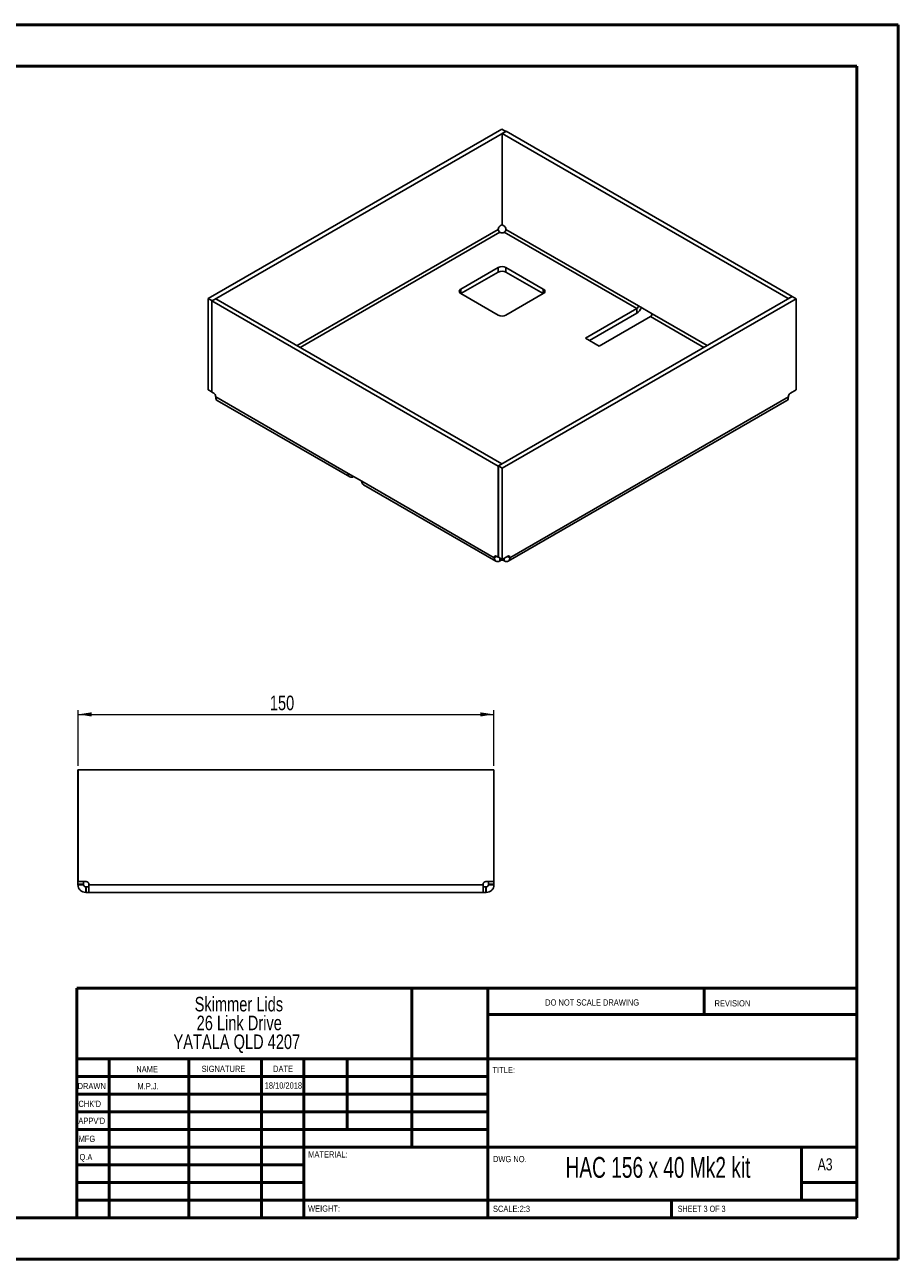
# Paper-space layout 'Sheet3' of a CAD drawing. Header units: millimetres. Extents: x 0 to 420, y 0 to 297.
# Tile 2 of 2: x 210 to 420, y 0 to 297. Entities that reach past the tile are written whole.
import ezdxf

# ---------------------------------------------------------------- set-up
doc = ezdxf.new("R2010")
doc.units = ezdxf.units.MM
doc.styles.add('SLDTEXTSTYLE0', font='TXT', dxfattribs={"width": 0.6875})
doc.styles.add('SLDTEXTSTYLE1', font='TXT', dxfattribs={"width": 0.75})
doc.dimstyles.new('SLDDIMSTYLE0', dxfattribs={"dimtxt": 3.5, "dimasz": 3.302, "dimexe": 0, "dimexo": 0.0625, "dimgap": 0.875, "dimtad": 1, "dimlfac": 1.5, "dimrnd": 1e-09, "dimzin": 12, "dimdsep": 46, "dimtxsty": 'SLDTEXTSTYLE1', "dimsah": 1, "dimcen": 0.09, "dimadec": 0, "dimazin": 3, "dimtfac": 1, "dimtofl": 0, "dimtmove": 0, "dimatfit": 3, "dimfxl": 0, "dimfrac": 2, "dimtolj": 1, "dimtzin": 12, "dimarcsym": 0})

# ---------------------------------------------------------------- blocks, each defined once
blk = doc.blocks.new('SW_NOTE_0_2')
at = {"color": 0, "linetype": 'Continuous', "lineweight": 0, "char_height": 3.5, "attachment_point": 2, "style": 'SLDTEXTSTYLE1'}
for s, insert in [('Skimmer Lids', (13.89, 4.51)), ('26 Link Drive', (13.98, -0.01)), ('YATALA QLD 4207', (13.4, -4.54))]:
    blk.add_mtext(s, dxfattribs=dict(at, insert=insert))
blk = doc.blocks.new('_D_9')
at = {"color": 7, "linetype": 'Continuous', "lineweight": 0}
for p, q in [((223.19, 118.96), (223.19, 132.3)), ((223.19, 131.3), (323.19, 131.3)), ((323.19, 118.96), (323.19, 132.3))]:
    blk.add_line(p, q, dxfattribs=at)
at = {"color": 7, "linetype": 'Continuous', "lineweight": 18}
for points in [[(223.19, 131.3), (226.49, 130.79), (226.49, 131.8)], [(323.19, 131.3), (319.89, 131.8), (319.89, 130.79)]]:
    blk.add_solid(points, dxfattribs=at)
at = {"color": 7, "linetype": 'Continuous', "lineweight": 18, "insert": (269.31, 135.81), "char_height": 3.5, "attachment_point": 1, "style": 'SLDTEXTSTYLE1'}
blk.add_mtext('150', dxfattribs=at)

psp = doc.layouts.new('Sheet3')

# ---------------------------------------------------------------- linework, layer by layer
at = {"color": 7, "linetype": 'Continuous', "lineweight": 50}
for p, q in [((0.3793, 297.2148), (420.3793, 297.2148)), ((420.3793, 0.2148), (420.3793, 297.2148)), ((10.3793, 287.2148), (410.3793, 287.2148)), ((410.3793, 287.2148), (410.3793, 10.2148)), ((222.8788, 65.4648), (410.0788, 65.4648)), ((222.8788, 65.4648), (222.8788, 10.2148)), ((303.4788, 65.4648), (303.4788, 27.2148)), ((321.6788, 65.4648), (321.6788, 10.2148)), ((373.6788, 59.0898), (373.6788, 65.4648)), ((410.0788, 59.0898), (321.6788, 59.0898)), ((410.0788, 48.4648), (222.8788, 48.4648)), ((230.6788, 48.4648), (230.6788, 10.2148)), ((249.8698, 48.4648), (249.8698, 10.2148)), ((267.2778, 48.4648), (267.2778, 10.2148)), ((277.4788, 10.2148), (277.4788, 48.4648)), ((287.8788, 31.4648), (287.8788, 48.4648)), ((321.6788, 44.2148), (222.8788, 44.2148)), ((321.6788, 39.9648), (222.8788, 39.9648)), ((321.6788, 35.7148), (222.8788, 35.7148)), ((321.6788, 31.4648), (222.8788, 31.4648)), ((277.4788, 27.2148), (222.8788, 27.2148)), ((277.4788, 27.2148), (410.0788, 27.2148)), ((397.0788, 14.4648), (397.0788, 27.2148)), ((277.4788, 22.9647), (222.8788, 22.9647)), ((277.4788, 18.7148), (222.8788, 18.7148)), ((410.0788, 18.7148), (397.0788, 18.7148)), ((222.8788, 14.4648), (410.3793, 14.4648)), ((365.8788, 10.2148), (365.8788, 14.4648)), ((10.3793, 10.2148), (410.3793, 10.2148)), ((0.3793, 0.2148), (420.3793, 0.2148))]:
    psp.add_line(p, q, dxfattribs=at)
at = {"color": 7, "linetype": 'Continuous', "lineweight": 25}
for p, q in [((325.0854, 272.0997), (254.469, 231.3337)), ((326.0282, 271.5554), (255.4118, 230.7894)), ((325.0854, 272.0997), (326.0282, 271.5554)), ((325.1561, 271.0247), (326.0989, 271.569)), ((393.934, 231.3201), (325.1561, 271.0247)), ((325.1561, 249.0865), (325.1561, 271.0247)), ((326.0282, 271.5282), (326.0282, 271.5554)), ((394.8768, 231.8644), (326.0989, 271.569)), ((324.2137, 247.9442), (275.8503, 220.0246)), ((276.6046, 219.5892), (324.5908, 247.291)), ((324.2137, 247.9442), (324.2137, 248.0253)), ((324.6611, 247.2504), (324.5908, 247.291)), ((324.6851, 248.8418), (325.1561, 249.1137)), ((325.1561, 249.0865), (325.5799, 248.8418)), ((325.6742, 247.291), (325.6039, 247.2504)), ((325.6742, 247.291), (357.518, 228.9079)), ((326.0513, 248.0253), (326.0513, 247.9442)), ((357.8951, 229.5611), (326.0513, 247.9442)), ((324.1897, 238.7865), (315.233, 233.6159)), ((315.2332, 232.5273), (324.1897, 237.6978)), ((324.1897, 238.7865), (324.1897, 237.6978)), ((335.032, 233.6159), (326.0753, 238.7865)), ((326.0753, 238.7865), (326.0753, 237.6978)), ((326.0753, 237.6978), (335.0318, 232.5273)), ((315.233, 233.6159), (315.233, 232.5274)), ((315.233, 232.5274), (324.1897, 227.3568)), ((324.2368, 191.0576), (394.8532, 231.8235)), ((326.0753, 227.3568), (335.032, 232.5274)), ((335.032, 233.6159), (335.032, 232.5274)), ((393.934, 231.3201), (394.8768, 231.8644)), ((395.796, 231.2793), (394.8532, 231.8235)), ((394.8768, 231.8644), (394.8768, 231.8099)), ((254.469, 231.3337), (255.4118, 230.7894)), ((254.469, 209.3955), (254.469, 231.3337)), ((256.331, 231.2929), (255.3882, 230.7486)), ((255.3882, 230.7486), (324.1661, 191.044)), ((255.3882, 208.8104), (255.3882, 230.7486)), ((255.4118, 230.7622), (255.4118, 230.7894)), ((256.331, 231.2929), (325.1089, 191.5882)), ((325.1796, 190.5133), (395.796, 231.2793)), ((357.518, 228.9079), (345.1672, 221.778)), ((357.518, 228.9079), (357.518, 227.8192)), ((361.1949, 227.6562), (357.8951, 229.5611)), ((393.934, 231.2929), (393.934, 231.3201)), ((395.796, 209.3411), (395.796, 231.2793)), ((357.518, 227.8192), (346.1102, 221.2336)), ((348.467, 219.873), (360.8178, 227.003)), ((360.8178, 227.003), (373.6604, 219.5892)), ((374.4147, 220.0246), (361.1949, 227.6562)), ((345.1672, 221.778), (348.467, 219.873)), ((254.469, 209.3955), (255.3882, 208.8648)), ((255.812, 208.5657), (255.3882, 208.8104)), ((394.453, 208.5657), (395.796, 209.3411)), ((256.2835, 207.668), (256.2835, 207.7492)), ((256.2835, 207.668), (288.1272, 189.285)), ((256.6701, 206.8134), (288.5139, 188.4304)), ((326.6075, 168.1424), (393.5949, 206.8134)), ((393.9815, 207.668), (326.9941, 168.997)), ((393.9815, 207.668), (393.9815, 207.7492)), ((325.1089, 191.5882), (324.1661, 191.044)), ((324.1661, 169.1057), (324.1661, 191.044)), ((325.1796, 190.5133), (324.2368, 191.0576)), ((324.2368, 169.1193), (324.2368, 191.0576)), ((325.1089, 191.561), (325.1089, 191.5882)), ((325.1796, 168.5751), (325.1796, 190.5133)), ((288.1272, 189.285), (291.4271, 187.3801)), ((289.4472, 188.523), (289.4472, 188.5228)), ((289.4474, 188.5229), (289.4472, 188.5228)), ((291.4271, 187.3801), (323.2709, 168.997)), ((291.8138, 186.5254), (323.6575, 168.1424)), ((323.2709, 169.0782), (323.7424, 169.3504)), ((323.2709, 168.997), (323.8127, 169.3098)), ((324.1661, 169.1057), (323.7423, 169.3504)), ((326.5227, 169.3504), (325.1796, 168.5751)), ((326.9941, 168.997), (326.4523, 169.3098)), ((326.9941, 169.0782), (326.5226, 169.3504)), ((323.2709, 169.0782), (323.2709, 168.997)), ((324.1661, 169.1057), (324.2368, 169.1466)), ((325.1796, 168.5751), (324.2368, 169.1193)), ((324.5908, 168.2348), (324.5908, 168.915)), ((324.5908, 168.2348), (324.6611, 168.2754)), ((324.6611, 168.2754), (324.6611, 168.8744)), ((325.6039, 168.2754), (325.6039, 168.82)), ((325.6039, 168.2754), (325.6742, 168.2348)), ((325.6742, 168.2348), (325.6742, 168.8606)), ((326.9941, 168.997), (326.9941, 169.0782)), ((223.189, 91.0947), (223.189, 117.962)), ((223.2557, 117.962), (223.189, 117.962)), ((223.2557, 91.0947), (223.2557, 117.962)), ((223.2557, 117.962), (323.1223, 117.962)), ((323.1223, 91.0947), (323.1223, 117.962)), ((323.1223, 117.962), (323.189, 117.962)), ((323.189, 117.962), (323.189, 91.0947)), ((223.189, 91.0947), (223.2557, 91.0947)), ((223.189, 91.0947), (223.189, 90.4281)), ((223.189, 90.4281), (224.5223, 90.4281)), ((223.189, 90.4281), (223.189, 90.3287)), ((223.189, 90.3287), (224.5223, 90.3287)), ((225.1551, 91.0947), (223.2557, 91.0947)), ((224.5223, 91.0947), (224.5223, 90.4281)), ((224.5223, 90.4281), (224.5223, 90.3287)), ((225.0557, 88.462), (225.0557, 89.7953)), ((225.0557, 89.7953), (225.1551, 89.7953)), ((225.1551, 88.462), (225.1551, 89.7953)), ((225.1551, 89.7953), (225.8217, 89.7953)), ((225.8217, 90.3287), (225.8217, 90.4281)), ((320.5563, 90.3287), (225.8217, 90.3287)), ((320.5563, 90.3287), (320.5563, 90.4281)), ((320.5563, 89.7953), (321.2229, 89.7953)), ((321.2229, 91.0947), (323.1223, 91.0947)), ((321.2229, 88.462), (321.2229, 89.7953)), ((321.2229, 89.7953), (321.3223, 89.7953)), ((321.3223, 88.462), (321.3223, 89.7953)), ((321.8557, 90.4281), (321.8557, 91.0947)), ((323.189, 90.4281), (321.8557, 90.4281)), ((321.8557, 90.3287), (321.8557, 90.4281)), ((323.189, 90.3287), (321.8557, 90.3287)), ((323.189, 91.0947), (323.1223, 91.0947)), ((323.189, 90.4281), (323.189, 91.0947)), ((323.189, 90.3287), (323.189, 90.4281)), ((225.0557, 88.462), (225.1551, 88.462)), ((225.1551, 88.462), (225.8217, 88.462)), ((320.5563, 88.462), (225.8217, 88.462)), ((320.5563, 88.462), (321.2229, 88.462)), ((321.2229, 88.462), (321.3223, 88.462))]:
    psp.add_line(p, q, dxfattribs=at)
for centre, radius, start, end in [((325.2372, 247.9788), 1.0245, 122.605478, 177.394522), ((325.1325, 248.1602), 1.0247, 242.609672, 297.390328), ((325.0278, 247.9788), 1.0245, 2.605478, 57.394522), ((325.1325, 236.9669), 2.0494, 62.609672, 117.390328), ((325.1325, 235.8781), 2.0494, 62.609672, 117.390328), ((315.4396, 233.0716), 0.5822, 110.783421, 249.216579), ((334.8254, 233.0716), 0.5822, 290.783421, 69.216579), ((357.0763, 229.5984), 0.8196, 302.605478, 357.394522), ((355.9775, 230.2241), 2.856, 302.641062, 337.7401), ((325.1325, 229.1764), 2.0494, 242.609672, 297.390328), ((360.3762, 227.6934), 0.8196, 302.605478, 357.394522), ((255.26, 207.7026), 1.0245, 2.605478, 57.394522), ((395.005, 207.7026), 1.0245, 122.605478, 177.394522), ((288.9319, 189.1545), 0.8152, 170.785963, 309.203285), ((292.3417, 187.2791), 0.9202, 173.701152, 234.986667), ((323.5583, 169.1248), 0.2911, 50.796715, 189.214037), ((326.7067, 169.1248), 0.2911, 350.785963, 129.203285), ((325.1325, 167.3656), 1.0247, 62.609672, 117.390328), ((225.1551, 90.4281), 0.6667, 0, 90), ((321.2229, 90.4281), 0.6667, 90, 180)]:
    psp.add_arc(centre, radius, start, end, dxfattribs=at)
for points, knots in [([(324.5908, 247.291), (324.4921, 247.348), (324.3939, 247.4515), (324.2543, 247.6934), (324.2137, 247.8302), (324.2137, 247.9442)], [0, 0, 0, 0, 0.5, 0.5, 1, 1, 1, 1]), ([(326.0513, 247.9442), (326.0513, 247.8302), (326.0107, 247.6934), (325.8711, 247.4515), (325.7729, 247.348), (325.6742, 247.291)], [0, 0, 0, 0, 0.5, 0.5, 1, 1, 1, 1]), ([(256.6701, 206.8134), (256.6701, 206.8134), (256.5273, 206.8412), (256.3512, 207.1219), (256.306, 207.486), (256.2835, 207.668)], [0, 0, 0, 0, 0.000102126, 0.500051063, 1, 1, 1, 1]), ([(393.9815, 207.668), (393.959, 207.486), (393.9138, 207.1219), (393.7377, 206.8412), (393.5949, 206.8134), (393.5949, 206.8134)], [0, 0, 0, 0, 0.49994894, 0.99989787, 1, 1, 1, 1]), ([(323.2709, 168.997), (323.2709, 168.7975), (323.3052, 168.6179), (323.4375, 168.3256), (323.5353, 168.213), (323.7796, 168.0719), (323.9261, 168.0434), (324.2453, 168.075), (324.418, 168.1351), (324.5908, 168.2348)], [0, 0, 0, 0, 0.25, 0.25, 0.5, 0.5, 0.75, 0.75, 1, 1, 1, 1]), ([(325.6742, 168.2348), (325.847, 168.1351), (326.0197, 168.075), (326.3389, 168.0434), (326.4854, 168.0719), (326.7297, 168.213), (326.8275, 168.3256), (326.9598, 168.6179), (326.9941, 168.7975), (326.9941, 168.997)], [0, 0, 0, 0, 0.25, 0.25, 0.5, 0.5, 0.75, 0.75, 1, 1, 1, 1]), ([(223.189, 90.3287), (223.189, 90.0843), (223.2376, 89.8401), (223.4246, 89.3886), (223.563, 89.1815), (223.9085, 88.836), (224.1156, 88.6976), (224.5671, 88.5106), (224.8113, 88.462), (225.0557, 88.462)], [0, 0, 0, 0, 0.25, 0.25, 0.5, 0.5, 0.75, 0.75, 1, 1, 1, 1]), ([(224.5223, 90.3287), (224.5223, 90.189), (224.5798, 90.0503), (224.7773, 89.8528), (224.916, 89.7953), (225.0557, 89.7953)], [0, 0, 0, 0, 0.5, 0.5, 1, 1, 1, 1]), ([(225.8217, 88.462), (225.8217, 88.462), (225.8217, 88.5106), (225.8217, 88.6976), (225.8217, 88.836), (225.8217, 89.1815), (225.8217, 89.3886), (225.8217, 89.8401), (225.8217, 90.0843), (225.8217, 90.3287)], [0, 0, 0, 0, 0.25, 0.25, 0.5, 0.5, 0.75, 0.75, 1, 1, 1, 1]), ([(320.5563, 90.3287), (320.5563, 90.0843), (320.5563, 89.8401), (320.5563, 89.3886), (320.5563, 89.1815), (320.5563, 88.836), (320.5563, 88.6976), (320.5563, 88.5106), (320.5563, 88.462), (320.5563, 88.462)], [0, 0, 0, 0, 0.25, 0.25, 0.5, 0.5, 0.75, 0.75, 1, 1, 1, 1]), ([(321.3223, 89.7953), (321.462, 89.7953), (321.6007, 89.8528), (321.7982, 90.0503), (321.8557, 90.189), (321.8557, 90.3287)], [0, 0, 0, 0, 0.5, 0.5, 1, 1, 1, 1]), ([(321.3223, 88.462), (321.5667, 88.462), (321.8109, 88.5106), (322.2624, 88.6976), (322.4695, 88.836), (322.815, 89.1815), (322.9534, 89.3886), (323.1404, 89.8401), (323.189, 90.0843), (323.189, 90.3287)], [0, 0, 0, 0, 0.25, 0.25, 0.5, 0.5, 0.75, 0.75, 1, 1, 1, 1])]:
    psp.add_open_spline(points, degree=3, knots=knots, dxfattribs=at)

# ---------------------------------------------------------------- block references
at = {"color": 7, "linetype": 'Continuous', "lineweight": 0}
psp.add_blockref('SW_NOTE_0_2', (247.9727, 58.8388), dxfattribs=at)

# ---------------------------------------------------------------- texts
for s, insert, char_height, attachment_point, style in [('DO NOT SCALE DRAWING', (335.4935, 62.7478), 1.5, 1, 'SLDTEXTSTYLE1'), ('REVISION', (376.2064, 62.5497), 1.5, 1, 'SLDTEXTSTYLE1'), ('NAME', (237.2011, 46.7163), 1.5, 1, 'SLDTEXTSTYLE1'), ('SIGNATURE', (252.9124, 46.7765), 1.5, 1, 'SLDTEXTSTYLE1'), ('DATE', (270.0935, 46.791), 1.5, 1, 'SLDTEXTSTYLE1'), ('TITLE:', (322.835, 46.4931), 1.5, 1, 'SLDTEXTSTYLE1'), ('DRAWN', (223.091, 42.6445), 1.5, 1, 'SLDTEXTSTYLE1'), ('M.P.J.', (240.0366, 42.5981), 1.4986, 2, 'SLDTEXTSTYLE1'), ('18/10/2018', (272.564, 42.7739), 1.4986, 2, 'SLDTEXTSTYLE1'), ("CHK'D", (223.2893, 38.3692), 1.5, 1, 'SLDTEXTSTYLE1'), ("APPV'D", (223.2806, 34.2791), 1.5, 1, 'SLDTEXTSTYLE1'), ('MFG', (223.334, 29.9485), 1.5, 1, 'SLDTEXTSTYLE1'), ('Q.A', (223.5479, 25.5644), 1.5, 1, 'SLDTEXTSTYLE1'), ('MATERIAL:', (278.5247, 26.2008), 1.5, 1, 'SLDTEXTSTYLE1'), ('DWG NO.', (322.9528, 25.0834), 1.5, 1, 'SLDTEXTSTYLE1'), ('HAC 156 x 40 Mk2 kit', (362.6148, 24.8313), 5, 2, 'SLDTEXTSTYLE0'), ('A3', (400.9998, 24.5152), 2.91042, 1, 'SLDTEXTSTYLE1'), ('WEIGHT:', (278.4967, 13.1641), 1.4986, 1, 'SLDTEXTSTYLE1'), ('SCALE:2:3', (322.9528, 13.1149), 1.5, 1, 'SLDTEXTSTYLE1'), ('SHEET 3 OF 3', (367.3571, 13.1149), 1.5, 1, 'SLDTEXTSTYLE0')]:
    psp.add_mtext(s, dxfattribs=dict(at, insert=insert, char_height=char_height, attachment_point=attachment_point, style=style))

# ---------------------------------------------------------------- dimensions: what is measured, and where the dimension line sits
at = {"color": 7, "linetype": 'Continuous', "lineweight": 18}
dim = psp.add_linear_dim(base=(323.189, 131.2953), p1=(223.189, 117.962), p2=(323.189, 117.962), angle=0, dimstyle='SLDDIMSTYLE0', dxfattribs=at)
dim.commit()
dim.dimension.update_dxf_attribs({"geometry": '_D_9', "text_midpoint": (273.189, 131.2953), "dimtype": 160})

doc.saveas('drawing.dxf')
